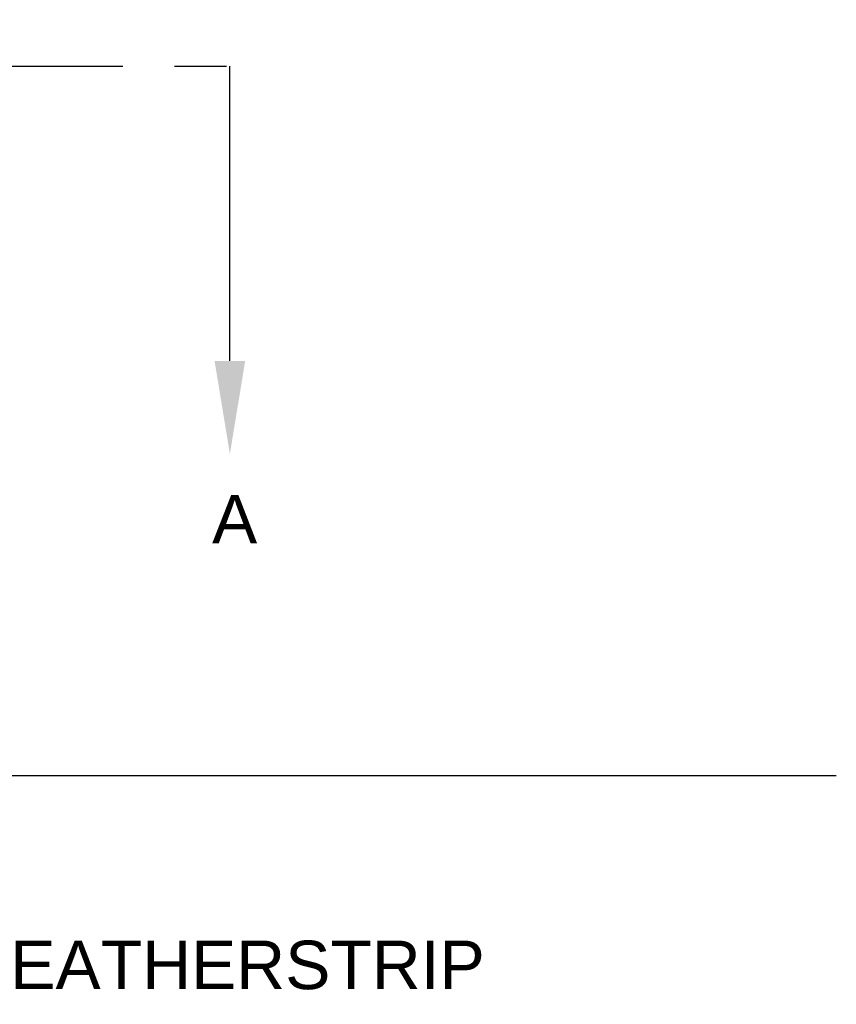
# Model space of a CAD drawing. Header units: inches. Extents: x 170 to 284, y 215 to 248.
# Tile 216 of 256: x 182.2 to 183.78, y 239.16 to 241.06. Entities that reach past the tile are written whole.
import ezdxf
from ezdxf import colors
from ezdxf.entities.mleader import LeaderData, LeaderLine
from ezdxf.math import Vec2, Vec3

# ---------------------------------------------------------------- set-up
doc = ezdxf.new("R2010")
doc.units = ezdxf.units.IN
doc.header["$LTSCALE"] = 0.25
doc.header["$MEASUREMENT"] = 0
doc.linetypes.add('CENTER', pattern=[2, 1.25, -0.25, 0.25, -0.25])
for name, color, linetype in [('ANNOTATIONS', 1, 'Continuous'), ('LH BENCH MOUNT', 7, 'Continuous'), ('SECTION CUTS', 6, 'CENTER')]:
    doc.layers.add(name, color=color, linetype=linetype)
doc.styles.add('ARIAL', font='arial.ttf', dxfattribs={"height": 0.09375})
doc.styles.get("Standard").update_dxf_attribs({"font": 'romans.shx'})

msp = doc.modelspace()

# ---------------------------------------------------------------- linework, layer by layer
at = {"layer": 'LH BENCH MOUNT'}
msp.add_line((183.78239, 239.60156), (176.04624, 239.60156), dxfattribs=at)
at = {"layer": 'SECTION CUTS'}
msp.add_line((177.19144, 240.97337), (182.6108, 240.97337), dxfattribs=at)

# ---------------------------------------------------------------- texts
at = {"layer": 'SECTION CUTS', "style": 'ARIAL'}
msp.add_text('A', height=0.09375, dxfattribs=at).set_placement((182.57633, 240.05094))

# ---------------------------------------------------------------- leaders
at = {"layer": 'ANNOTATIONS'}
ml = msp.add_multileader_mtext('Standard', dxfattribs=at)
ml.set_content('WEATHERSTRIP', color=256, style='ARIAL')
ml.set_leader_properties()
ml.build(insert=Vec2(0, 0))
ml.multileader.update_dxf_attribs({"dogleg_length": 0.36, "arrow_head_size": 0.09375})
ctx = ml.context
ctx.base_point, ctx.char_height, ctx.arrow_head_size, ctx.landing_gap_size, ctx.plane_origin = Vec3(181.9729, 239.23549), 0.09375, 0.09375, 0.09, Vec3(181.18786, 238.80226)
notes = []
notes.append((ctx, [(0, (1, 1, 0), (181.87494, 239.23549), (1, 0), 0.09796, [(0, [(181.49077, 239.60156)], 0, [])])]))
ctx.mtext.insert, ctx.mtext.flow_direction = Vec3(182.0629, 239.28316), 5
at = {"layer": 'SECTION CUTS'}
ml = msp.add_multileader_mtext('Standard', dxfattribs=at)
ml.set_content('', color=256)
ml.set_leader_properties()
ml.build(insert=Vec2(0, 0))
ml.multileader.update_dxf_attribs({"dogleg_length": 0, "arrow_head_size": 0.18})
ctx = ml.context
ctx.base_point, ctx.char_height, ctx.arrow_head_size, ctx.landing_gap_size, ctx.plane_origin = Vec3(182.6108, 240.97337), 0.18, 0.18, 0, Vec3(182.6108, 240.22385)
notes.append((ctx, [(0, (1, 1, 0), (182.6108, 240.97337), (1, 0), 0, [(0, [(182.6108, 240.22385)], 0, [])])]))
ctx.mtext.insert, ctx.mtext.flow_direction = Vec3(182.6108, 241.06337), 5
for ctx, leaders in notes:
    for number, flags, end, landing, length, lines in leaders:
        leader = LeaderData()
        leader.index, (leader.has_last_leader_line, leader.has_dogleg_vector, leader.attachment_direction) = number, flags
        leader.last_leader_point, leader.dogleg_vector, leader.dogleg_length = Vec3(end), Vec3(landing), length
        for number, points, colour, breaks in lines:
            line = LeaderLine()
            line.index, line.vertices, line.color, line.breaks = number, Vec3.list(points), colors.encode_raw_color(colour), breaks
            leader.lines.append(line)
        ctx.leaders.append(leader)

doc.saveas('drawing.dxf')
